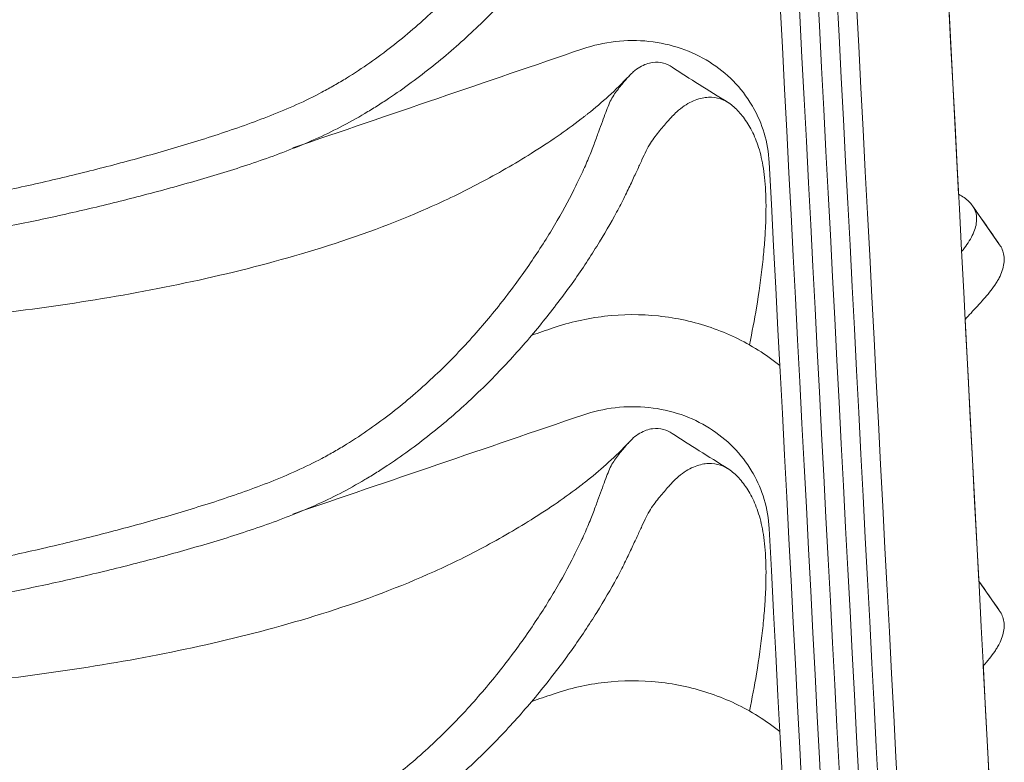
# Model space of a CAD drawing. Header units: centimetres. Extents: x -28 to 145, y -313 to 96.
# Tile 20 of 64: x 12 to 25, y -126 to -117. Entities that reach past the tile are written whole.
import ezdxf

# ---------------------------------------------------------------- set-up
doc = ezdxf.new("R2010")
doc.units = ezdxf.units.CM
doc.layers.add('Main lines', color=7, linetype='Continuous', lineweight=13, true_color=0x000000)
doc.layers.add('Predefinito', color=7, linetype='Continuous', true_color=0x000000)

# ---------------------------------------------------------------- blocks, each defined once
blk = doc.blocks.new('CB-298_Petal_Stacked_2D_Front')
at = {"layer": 'Main lines'}
for p, q in [((24.535, 79.717), (24.385, 82.585)), ((24.535, 79.717), (24.385, 82.585)), ((25.07, 79.059), (24.716, 79.566)), ((25.07, 79.059), (24.716, 79.566)), ((25.086, 69.172), (24.856, 73.569)), ((25.086, 69.172), (24.856, 73.569))]:
    blk.add_line(p, q, dxfattribs=at)
blk.add_lwpolyline([(25.07, 74.286), (24.798, 74.675), (24.62, 78.084)], dxfattribs=at)
blk.add_lwpolyline([(25.07, 74.286), (24.798, 74.675), (24.62, 78.084)], dxfattribs=at)
for points in [[(23.263, 104.057), (23.871, 92.429), (24.478, 80.8), (25.086, 69.172)], [(23.888, 69.109), (23.28, 80.738), (22.672, 92.366), (22.065, 103.995)], [(23.888, 64.337), (23.28, 75.965), (22.672, 87.593), (22.065, 99.222)], [(23.888, 59.564), (23.28, 71.192), (22.672, 82.821), (22.065, 94.449)], [(23.888, 54.791), (23.28, 66.419), (22.672, 78.048), (22.065, 89.676)], [(23.888, 50.018), (23.28, 61.647), (22.672, 73.275), (22.065, 84.903)], [(19.632, 81.611), (18.371, 81.181), (17.111, 80.751), (15.85, 80.32)], [(20.8, 81.372), (21.03, 81.222), (21.267, 81.072), (21.528, 80.912)], [(23.888, 45.245), (23.28, 56.874), (22.672, 68.502), (22.065, 80.131)], [(25.07, 79.059), (24.952, 79.228), (24.834, 79.397), (24.716, 79.566)], [(18.968, 77.88), (19.06, 77.911), (19.153, 77.943), (19.245, 77.974)], [(20.46, 76.94), (20.46, 76.94), (20.46, 76.94), (20.46, 76.94)], [(19.632, 76.838), (18.371, 76.408), (17.111, 75.978), (15.85, 75.548)], [(20.8, 76.6), (21.03, 76.45), (21.267, 76.299), (21.528, 76.139)], [(23.888, 40.472), (23.28, 52.101), (22.672, 63.729), (22.065, 75.358)], [(25.07, 74.286), (24.979, 74.416), (24.889, 74.545), (24.798, 74.675)], [(18.968, 73.107), (19.061, 73.138), (19.153, 73.17), (19.245, 73.201)]]:
    blk.add_open_spline(points, degree=3, dxfattribs=at)
for points, knots in [([(0, 78.661), (0.49, 78.66), (0.98, 78.669), (1.957, 78.706), (2.446, 78.733), (3.178, 78.778), (3.422, 78.793), (3.91, 78.824), (4.155, 78.839), (4.887, 78.885), (5.375, 78.916), (6.107, 78.968), (6.351, 78.987), (6.839, 79.026), (7.083, 79.048), (7.814, 79.116), (8.3, 79.168), (9.271, 79.287), (9.756, 79.353), (10.481, 79.465), (10.722, 79.505), (11.204, 79.589), (11.445, 79.633), (11.925, 79.728), (12.165, 79.778), (12.643, 79.884), (12.88, 79.94), (13.354, 80.057), (13.59, 80.119), (14.06, 80.248), (14.294, 80.315), (14.76, 80.457), (14.992, 80.533), (15.45, 80.696), (15.678, 80.784), (16.012, 80.935), (16.123, 80.989), (16.286, 81.076), (16.34, 81.106), (16.447, 81.167), (16.5, 81.198), (16.76, 81.359), (16.956, 81.497), (17.329, 81.788), (17.507, 81.941), (17.761, 82.178), (17.844, 82.259), (18.005, 82.423), (18.083, 82.506), (18.309, 82.755), (18.45, 82.923), (18.713, 83.259), (18.836, 83.427), (19.007, 83.677), (19.062, 83.76), (19.167, 83.925), (19.217, 84.006), (19.359, 84.246), (19.443, 84.4), (19.554, 84.619), (19.588, 84.691), (19.636, 84.794), (19.652, 84.828), (19.681, 84.895), (19.695, 84.928), (19.735, 85.023), (19.759, 85.084), (19.801, 85.197), (19.82, 85.25), (19.856, 85.349), (19.873, 85.395), (19.904, 85.479), (19.919, 85.518), (19.946, 85.592), (19.959, 85.626), (19.985, 85.688), (19.999, 85.716), (20.029, 85.768), (20.044, 85.792), (20.077, 85.837), (20.093, 85.859), (20.142, 85.921), (20.174, 85.96), (20.217, 86.009), (20.229, 86.023), (20.241, 86.036)], [322.610066, 322.610066, 322.610066, 322.610066, 337.38222, 337.38222, 352.154375, 352.154375, 359.540452, 359.540452, 366.926529, 366.926529, 381.698684, 381.698684, 389.084761, 389.084761, 396.470839, 396.470839, 411.242993, 411.242993, 426.015148, 426.015148, 433.401225, 433.401225, 440.787302, 440.787302, 448.173379, 448.173379, 455.559457, 455.559457, 462.945534, 462.945534, 470.331611, 470.331611, 477.717688, 477.717688, 485.103766, 485.103766, 488.796804, 488.796804, 490.643324, 490.643324, 492.489843, 492.489843, 499.87592, 499.87592, 507.261997, 507.261997, 510.955036, 510.955036, 514.648075, 514.648075, 522.034152, 522.034152, 529.420229, 529.420229, 533.113268, 533.113268, 536.806306, 536.806306, 544.192384, 544.192384, 547.885422, 547.885422, 549.731942, 549.731942, 551.578461, 551.578461, 555.2715, 555.2715, 558.964538, 558.964538, 562.657577, 562.657577, 566.350616, 566.350616, 570.043654, 570.043654, 573.736693, 573.736693, 577.429731, 577.429731, 581.12277, 581.12277, 588.508847, 588.508847, 591.578861, 591.578861, 591.578861, 591.578861]), ([(0, 78.285), (0.486, 78.284), (0.971, 78.294), (1.941, 78.328), (2.426, 78.35), (3.152, 78.387), (3.395, 78.4), (3.879, 78.426), (4.121, 78.44), (4.605, 78.467), (4.848, 78.48), (5.332, 78.508), (5.574, 78.523), (6.058, 78.553), (6.3, 78.569), (6.784, 78.604), (7.026, 78.623), (7.752, 78.684), (8.235, 78.73), (9.199, 78.837), (9.681, 78.897), (10.401, 79), (10.641, 79.036), (11.119, 79.113), (11.359, 79.153), (11.836, 79.24), (12.075, 79.286), (12.551, 79.383), (12.788, 79.434), (13.26, 79.542), (13.495, 79.599), (13.964, 79.719), (14.197, 79.781), (14.662, 79.912), (14.894, 79.98), (15.353, 80.128), (15.581, 80.207), (15.918, 80.338), (16.03, 80.384), (16.251, 80.483), (16.361, 80.535), (16.577, 80.647), (16.684, 80.706), (16.843, 80.801), (16.896, 80.833), (16.999, 80.898), (17.05, 80.931), (17.202, 81.031), (17.3, 81.101), (17.493, 81.242), (17.587, 81.314), (17.863, 81.536), (18.039, 81.69), (18.292, 81.928), (18.374, 82.008), (18.535, 82.171), (18.613, 82.254), (18.841, 82.502), (18.984, 82.668), (19.251, 82.999), (19.376, 83.164), (19.551, 83.409), (19.607, 83.49), (19.715, 83.652), (19.766, 83.732), (19.912, 83.966), (19.999, 84.116), (20.112, 84.325), (20.147, 84.392), (20.194, 84.489), (20.209, 84.52), (20.239, 84.581), (20.253, 84.611), (20.293, 84.697), (20.318, 84.751), (20.364, 84.849), (20.385, 84.894), (20.423, 84.978), (20.441, 85.017), (20.478, 85.091), (20.497, 85.125), (20.535, 85.186), (20.555, 85.214), (20.596, 85.268), (20.617, 85.293), (20.678, 85.368), (20.717, 85.413), (20.769, 85.473), (20.785, 85.49), (20.8, 85.505)], [470.567293, 470.567293, 470.567293, 470.567293, 485.272521, 485.272521, 499.977749, 499.977749, 507.330363, 507.330363, 514.682977, 514.682977, 522.035591, 522.035591, 529.388205, 529.388205, 536.740819, 536.740819, 544.093433, 544.093433, 558.798661, 558.798661, 573.503888, 573.503888, 580.856502, 580.856502, 588.209116, 588.209116, 595.56173, 595.56173, 602.914344, 602.914344, 610.266958, 610.266958, 617.619572, 617.619572, 624.972186, 624.972186, 632.3248, 632.3248, 636.001107, 636.001107, 639.677414, 639.677414, 643.353721, 643.353721, 645.191874, 645.191874, 647.030028, 647.030028, 650.706335, 650.706335, 654.382642, 654.382642, 661.735256, 661.735256, 665.411563, 665.411563, 669.08787, 669.08787, 676.440484, 676.440484, 683.793098, 683.793098, 687.469405, 687.469405, 691.145712, 691.145712, 698.498326, 698.498326, 702.174633, 702.174633, 704.012786, 704.012786, 705.85094, 705.85094, 709.527247, 709.527247, 713.203554, 713.203554, 716.879861, 716.879861, 720.556167, 720.556167, 724.232474, 724.232474, 727.908781, 727.908781, 735.261395, 735.261395, 738.446643, 738.446643, 738.446643, 738.446643]), ([(22.065, 80.131), (22.058, 80.261), (22.036, 80.389), (21.999, 80.513), (21.964, 80.63), (21.916, 80.743), (21.855, 80.849), (21.85, 80.858), (21.845, 80.867), (21.84, 80.876), (21.772, 80.99), (21.689, 81.097), (21.595, 81.193), (21.502, 81.286), (21.398, 81.37), (21.284, 81.441), (21.17, 81.512), (21.046, 81.571), (20.916, 81.616), (20.781, 81.663), (20.64, 81.694), (20.496, 81.709), (20.351, 81.725), (20.203, 81.724), (20.056, 81.707), (19.912, 81.69), (19.77, 81.658), (19.632, 81.611)], [92.074453, 92.074453, 92.074453, 92.074453, 92.506662, 92.506662, 92.506662, 92.915154, 92.915154, 92.915154, 92.950068, 92.950068, 92.950068, 93.394051, 93.394051, 93.394051, 93.827255, 93.827255, 93.827255, 94.261583, 94.261583, 94.261583, 94.708811, 94.708811, 94.708811, 95.157101, 95.157101, 95.157101, 95.59429, 95.59429, 95.59429, 95.59429]), ([(20.241, 81.263), (20.259, 81.281), (20.275, 81.297), (20.321, 81.337), (20.35, 81.358), (20.406, 81.391), (20.434, 81.404), (20.489, 81.424), (20.515, 81.43), (20.593, 81.442), (20.641, 81.438), (20.727, 81.414), (20.764, 81.396), (20.8, 81.372)], [591.578861, 591.578861, 591.578861, 591.578861, 595.894925, 595.894925, 603.281002, 603.281002, 610.667079, 610.667079, 618.053156, 618.053156, 632.825311, 632.825311, 645.232677, 645.232677, 645.232677, 645.232677]), ([(0, 73.888), (0.49, 73.887), (0.98, 73.896), (1.957, 73.933), (2.446, 73.961), (3.178, 74.005), (3.422, 74.021), (3.91, 74.051), (4.155, 74.066), (4.887, 74.112), (5.375, 74.143), (6.107, 74.195), (6.351, 74.214), (6.839, 74.254), (7.083, 74.275), (7.814, 74.344), (8.3, 74.395), (9.271, 74.514), (9.756, 74.58), (10.481, 74.693), (10.722, 74.732), (11.204, 74.816), (11.445, 74.861), (11.925, 74.955), (12.165, 75.005), (12.643, 75.111), (12.88, 75.167), (13.354, 75.285), (13.59, 75.346), (14.06, 75.475), (14.294, 75.542), (14.76, 75.685), (14.992, 75.76), (15.45, 75.923), (15.678, 76.011), (16.012, 76.163), (16.123, 76.216), (16.286, 76.303), (16.34, 76.333), (16.447, 76.394), (16.5, 76.426), (16.76, 76.586), (16.956, 76.724), (17.329, 77.015), (17.507, 77.168), (17.761, 77.406), (17.844, 77.486), (18.005, 77.65), (18.083, 77.733), (18.309, 77.983), (18.45, 78.15), (18.713, 78.486), (18.836, 78.654), (19.007, 78.904), (19.062, 78.987), (19.167, 79.152), (19.217, 79.233), (19.359, 79.473), (19.443, 79.627), (19.554, 79.847), (19.588, 79.918), (19.636, 80.021), (19.652, 80.055), (19.681, 80.122), (19.695, 80.155), (19.735, 80.25), (19.759, 80.311), (19.801, 80.424), (19.82, 80.477), (19.856, 80.576), (19.873, 80.622), (19.904, 80.707), (19.919, 80.746), (19.946, 80.819), (19.959, 80.853), (19.985, 80.915), (19.999, 80.943), (20.029, 80.995), (20.044, 81.019), (20.077, 81.064), (20.093, 81.086), (20.142, 81.148), (20.174, 81.187), (20.217, 81.236), (20.229, 81.25), (20.241, 81.263)], [322.610066, 322.610066, 322.610066, 322.610066, 337.38222, 337.38222, 352.154375, 352.154375, 359.540452, 359.540452, 366.926529, 366.926529, 381.698684, 381.698684, 389.084761, 389.084761, 396.470839, 396.470839, 411.242993, 411.242993, 426.015148, 426.015148, 433.401225, 433.401225, 440.787302, 440.787302, 448.173379, 448.173379, 455.559457, 455.559457, 462.945534, 462.945534, 470.331611, 470.331611, 477.717688, 477.717688, 485.103766, 485.103766, 488.796804, 488.796804, 490.643324, 490.643324, 492.489843, 492.489843, 499.87592, 499.87592, 507.261997, 507.261997, 510.955036, 510.955036, 514.648075, 514.648075, 522.034152, 522.034152, 529.420229, 529.420229, 533.113268, 533.113268, 536.806306, 536.806306, 544.192384, 544.192384, 547.885422, 547.885422, 549.731942, 549.731942, 551.578461, 551.578461, 555.2715, 555.2715, 558.964538, 558.964538, 562.657577, 562.657577, 566.350616, 566.350616, 570.043654, 570.043654, 573.736693, 573.736693, 577.429731, 577.429731, 581.12277, 581.12277, 588.508847, 588.508847, 591.578861, 591.578861, 591.578861, 591.578861]), ([(20.241, 81.262), (20.049, 81.06), (19.892, 80.92), (19.696, 80.763), (19.686, 80.755), (19.676, 80.747), (19.649, 80.726), (19.631, 80.712), (19.613, 80.698), (19.405, 80.538), (19.199, 80.398), (18.96, 80.248), (18.748, 80.115), (18.515, 79.981), (18.07, 79.746), (17.844, 79.637), (17.614, 79.536), (17.162, 79.336), (16.699, 79.167), (16.227, 79.02), (15.759, 78.874), (15.286, 78.748), (14.808, 78.639), (13.853, 78.42), (12.883, 78.266), (11.909, 78.152), (11.684, 78.126), (11.458, 78.101), (11.231, 78.079), (10.477, 78.005), (9.719, 77.952), (8.962, 77.913), (7.967, 77.863), (6.984, 77.839), (5.988, 77.83), (5.49, 77.826), (4.992, 77.825), (4.495, 77.825), (3.997, 77.826), (3.498, 77.83), (3, 77.836), (2.5, 77.842), (2.001, 77.849), (1.501, 77.855), (1.001, 77.861), (0.501, 77.868), (0, 77.868)], [-21.334745, -21.334745, -21.334745, -21.334745, -20.539842, -20.539842, -20.539842, -20.498373, -20.498373, -20.424135, -20.424135, -20.424135, -19.598631, -19.598631, -19.598631, -18.834779, -18.834779, -18.071679, -18.071679, -18.071679, -16.589979, -16.589979, -16.589979, -15.117521, -15.117521, -15.117521, -12.172531, -12.172531, -12.172531, -11.489667, -11.489667, -11.489667, -9.211857, -9.211857, -9.211857, -6.234192, -6.234192, -6.234192, -4.738971, -4.738971, -4.738971, -3.242263, -3.242263, -3.242263, -1.743138, -1.743138, -1.743138, -0.240844, -0.240844, -0.240844, -0.240844]), ([(20.8, 80.733), (20.819, 80.753), (20.839, 80.772), (20.891, 80.82), (20.924, 80.845), (20.989, 80.889), (21.022, 80.907), (21.084, 80.937), (21.115, 80.949), (21.204, 80.976), (21.26, 80.983), (21.367, 80.977), (21.418, 80.965), (21.488, 80.935), (21.508, 80.924), (21.528, 80.912)], [738.446643, 738.446643, 738.446643, 738.446643, 742.614009, 742.614009, 749.966623, 749.966623, 757.319237, 757.319237, 764.671851, 764.671851, 779.377079, 779.377079, 794.082307, 794.082307, 800.484859, 800.484859, 800.484859, 800.484859]), ([(21.528, 80.912), (21.531, 80.91), (21.534, 80.908), (21.56, 80.891), (21.582, 80.874), (21.648, 80.817), (21.689, 80.771), (21.767, 80.667), (21.804, 80.609), (21.871, 80.478), (21.901, 80.406), (21.952, 80.244), (21.973, 80.154), (22.004, 79.952), (22.015, 79.839), (22.025, 79.587), (22.023, 79.448), (22.013, 79.22), (22.008, 79.141), (21.995, 78.977), (21.987, 78.891), (21.958, 78.625), (21.932, 78.436), (21.872, 78.082), (21.842, 77.921), (21.806, 77.753)], [800.484859, 800.484859, 800.484859, 800.484859, 801.434921, 801.434921, 808.787535, 808.787535, 823.492763, 823.492763, 838.197991, 838.197991, 852.903219, 852.903219, 867.608447, 867.608447, 882.313674, 882.313674, 897.018902, 897.018902, 904.371516, 904.371516, 911.72413, 911.72413, 926.429358, 926.429358, 937.83915, 937.83915, 937.83915, 937.83915]), ([(0, 73.512), (0.486, 73.511), (0.971, 73.521), (1.941, 73.555), (2.426, 73.578), (3.152, 73.614), (3.395, 73.627), (3.879, 73.653), (4.121, 73.667), (4.605, 73.694), (4.848, 73.708), (5.332, 73.736), (5.574, 73.75), (6.058, 73.78), (6.3, 73.796), (6.784, 73.831), (7.026, 73.85), (7.752, 73.911), (8.235, 73.957), (9.199, 74.064), (9.681, 74.125), (10.401, 74.227), (10.641, 74.263), (11.119, 74.34), (11.359, 74.38), (11.836, 74.467), (12.075, 74.513), (12.551, 74.61), (12.788, 74.661), (13.26, 74.77), (13.495, 74.827), (13.964, 74.946), (14.197, 75.008), (14.662, 75.139), (14.894, 75.207), (15.353, 75.355), (15.581, 75.434), (15.918, 75.566), (16.03, 75.612), (16.251, 75.71), (16.361, 75.762), (16.577, 75.874), (16.684, 75.934), (16.843, 76.028), (16.896, 76.06), (16.999, 76.125), (17.05, 76.158), (17.202, 76.259), (17.3, 76.328), (17.493, 76.469), (17.587, 76.541), (17.863, 76.763), (18.039, 76.917), (18.292, 77.155), (18.374, 77.235), (18.535, 77.399), (18.613, 77.481), (18.841, 77.729), (18.984, 77.895), (19.251, 78.226), (19.376, 78.391), (19.551, 78.636), (19.607, 78.717), (19.715, 78.879), (19.766, 78.959), (19.912, 79.193), (19.999, 79.343), (20.112, 79.552), (20.147, 79.619), (20.194, 79.716), (20.209, 79.747), (20.239, 79.808), (20.253, 79.838), (20.293, 79.925), (20.318, 79.978), (20.364, 80.076), (20.385, 80.121), (20.423, 80.205), (20.441, 80.244), (20.478, 80.318), (20.497, 80.352), (20.535, 80.413), (20.555, 80.441), (20.596, 80.495), (20.617, 80.521), (20.678, 80.595), (20.717, 80.641), (20.769, 80.7), (20.785, 80.717), (20.8, 80.733)], [470.567293, 470.567293, 470.567293, 470.567293, 485.272521, 485.272521, 499.977749, 499.977749, 507.330363, 507.330363, 514.682977, 514.682977, 522.035591, 522.035591, 529.388205, 529.388205, 536.740819, 536.740819, 544.093433, 544.093433, 558.798661, 558.798661, 573.503888, 573.503888, 580.856502, 580.856502, 588.209116, 588.209116, 595.56173, 595.56173, 602.914344, 602.914344, 610.266958, 610.266958, 617.619572, 617.619572, 624.972186, 624.972186, 632.3248, 632.3248, 636.001107, 636.001107, 639.677414, 639.677414, 643.353721, 643.353721, 645.191874, 645.191874, 647.030028, 647.030028, 650.706335, 650.706335, 654.382642, 654.382642, 661.735256, 661.735256, 665.411563, 665.411563, 669.08787, 669.08787, 676.440484, 676.440484, 683.793098, 683.793098, 687.469405, 687.469405, 691.145712, 691.145712, 698.498326, 698.498326, 702.174633, 702.174633, 704.012786, 704.012786, 705.85094, 705.85094, 709.527247, 709.527247, 713.203554, 713.203554, 716.879861, 716.879861, 720.556167, 720.556167, 724.232474, 724.232474, 727.908781, 727.908781, 735.261395, 735.261395, 738.446643, 738.446643, 738.446643, 738.446643]), ([(24.716, 79.566), (24.702, 79.586), (24.685, 79.605), (24.649, 79.64), (24.628, 79.657), (24.584, 79.688), (24.56, 79.703), (24.535, 79.717)], [42.921811, 42.921811, 42.921811, 42.921811, 44.150995, 44.150995, 45.412452, 45.412452, 46.743827, 46.743827, 46.743827, 46.743827]), ([(24.716, 79.566), (24.702, 79.586), (24.685, 79.605), (24.649, 79.64), (24.628, 79.657), (24.584, 79.688), (24.56, 79.703), (24.535, 79.717)], [1392.65234, 1392.65234, 1392.65234, 1392.65234, 1393.881524, 1393.881524, 1395.142981, 1395.142981, 1396.474356, 1396.474356, 1396.474356, 1396.474356]), ([(24.716, 79.566), (24.702, 79.586), (24.685, 79.605), (24.649, 79.64), (24.628, 79.657), (24.584, 79.688), (24.56, 79.703), (24.535, 79.717)], [1392.65234, 1392.65234, 1392.65234, 1392.65234, 1393.881524, 1393.881524, 1395.142981, 1395.142981, 1396.474356, 1396.474356, 1396.474356, 1396.474356]), ([(24.574, 78.971), (24.599, 79.001), (24.622, 79.031), (24.665, 79.093), (24.685, 79.124), (24.718, 79.186), (24.732, 79.217), (24.754, 79.278), (24.761, 79.308), (24.77, 79.367), (24.771, 79.394), (24.766, 79.448), (24.761, 79.474), (24.743, 79.522), (24.731, 79.544), (24.717, 79.565), (24.716, 79.566), (24.716, 79.566)], [34.08324, 34.08324, 34.08324, 34.08324, 35.320796, 35.320796, 36.582253, 36.582253, 37.84371, 37.84371, 39.105167, 39.105167, 40.366624, 40.366624, 41.628081, 41.628081, 42.889538, 42.889538, 42.921811, 42.921811, 42.921811, 42.921811]), ([(24.62, 78.084), (24.645, 78.112), (24.671, 78.14), (24.724, 78.198), (24.752, 78.228), (24.835, 78.318), (24.889, 78.377), (24.962, 78.469), (24.985, 78.5), (25.017, 78.547), (25.027, 78.563), (25.046, 78.595), (25.056, 78.611), (25.081, 78.659), (25.094, 78.69), (25.115, 78.752), (25.122, 78.783), (25.13, 78.843), (25.131, 78.871), (25.126, 78.926), (25.12, 78.952), (25.103, 79.001), (25.092, 79.024), (25.076, 79.05), (25.073, 79.055), (25.07, 79.059)], [-53.395841, -53.395841, -53.395841, -53.395841, -52.213353, -52.213353, -50.939857, -50.939857, -48.392864, -48.392864, -47.119368, -47.119368, -46.482619, -46.482619, -45.845871, -45.845871, -44.572375, -44.572375, -43.298878, -43.298878, -42.025382, -42.025382, -40.751885, -40.751885, -39.478389, -39.478389, -39.221961, -39.221961, -39.221961, -39.221961]), ([(24.62, 78.084), (24.645, 78.112), (24.671, 78.14), (24.724, 78.198), (24.752, 78.228), (24.835, 78.318), (24.889, 78.377), (24.962, 78.469), (24.985, 78.5), (25.017, 78.547), (25.027, 78.563), (25.046, 78.595), (25.056, 78.611), (25.081, 78.659), (25.094, 78.69), (25.115, 78.752), (25.122, 78.783), (25.13, 78.843), (25.131, 78.871), (25.126, 78.926), (25.12, 78.952), (25.103, 79.001), (25.092, 79.024), (25.076, 79.05), (25.073, 79.055), (25.07, 79.059)], [1377.706879, 1377.706879, 1377.706879, 1377.706879, 1378.889367, 1378.889367, 1380.162863, 1380.162863, 1382.709856, 1382.709856, 1383.983353, 1383.983353, 1384.620101, 1384.620101, 1385.256849, 1385.256849, 1386.530346, 1386.530346, 1387.803842, 1387.803842, 1389.077338, 1389.077338, 1390.350835, 1390.350835, 1391.624331, 1391.624331, 1391.88076, 1391.88076, 1391.88076, 1391.88076]), ([(24.62, 78.084), (24.645, 78.112), (24.671, 78.14), (24.724, 78.198), (24.752, 78.228), (24.835, 78.318), (24.889, 78.377), (24.962, 78.469), (24.985, 78.5), (25.017, 78.547), (25.027, 78.563), (25.046, 78.595), (25.056, 78.611), (25.081, 78.659), (25.094, 78.69), (25.115, 78.752), (25.122, 78.783), (25.13, 78.843), (25.131, 78.871), (25.126, 78.926), (25.12, 78.952), (25.103, 79.001), (25.092, 79.024), (25.076, 79.05), (25.073, 79.055), (25.07, 79.059)], [1377.706879, 1377.706879, 1377.706879, 1377.706879, 1378.889367, 1378.889367, 1380.162863, 1380.162863, 1382.709856, 1382.709856, 1383.983353, 1383.983353, 1384.620101, 1384.620101, 1385.256849, 1385.256849, 1386.530346, 1386.530346, 1387.803842, 1387.803842, 1389.077338, 1389.077338, 1390.350835, 1390.350835, 1391.624331, 1391.624331, 1391.88076, 1391.88076, 1391.88076, 1391.88076]), ([(19.245, 77.974), (19.463, 78.048), (19.689, 78.1), (19.917, 78.126), (20.152, 78.153), (20.389, 78.155), (20.622, 78.13), (20.856, 78.105), (21.086, 78.054), (21.307, 77.978), (21.523, 77.904), (21.729, 77.805), (21.921, 77.685), (22.019, 77.624), (22.113, 77.557), (22.203, 77.485)], [3.997716, 3.997716, 3.997716, 3.997716, 4.690167, 4.690167, 4.690167, 5.402307, 5.402307, 5.402307, 6.116269, 6.116269, 6.116269, 6.81371, 6.81371, 6.81371, 7.170955, 7.170955, 7.170955, 7.170955]), ([(22.065, 75.358), (22.058, 75.488), (22.036, 75.617), (21.999, 75.74), (21.964, 75.857), (21.916, 75.97), (21.855, 76.076), (21.85, 76.085), (21.845, 76.094), (21.84, 76.103), (21.772, 76.218), (21.689, 76.324), (21.595, 76.42), (21.502, 76.513), (21.398, 76.597), (21.284, 76.668), (21.17, 76.74), (21.046, 76.799), (20.916, 76.844), (20.781, 76.89), (20.64, 76.921), (20.496, 76.937), (20.351, 76.952), (20.203, 76.951), (20.056, 76.934), (19.912, 76.917), (19.77, 76.885), (19.632, 76.838)], [92.074453, 92.074453, 92.074453, 92.074453, 92.506662, 92.506662, 92.506662, 92.915154, 92.915154, 92.915154, 92.950068, 92.950068, 92.950068, 93.394051, 93.394051, 93.394051, 93.827255, 93.827255, 93.827255, 94.261583, 94.261583, 94.261583, 94.708811, 94.708811, 94.708811, 95.157101, 95.157101, 95.157101, 95.59429, 95.59429, 95.59429, 95.59429]), ([(20.241, 76.49), (20.259, 76.508), (20.275, 76.525), (20.321, 76.565), (20.35, 76.585), (20.406, 76.618), (20.434, 76.631), (20.489, 76.651), (20.515, 76.657), (20.593, 76.669), (20.641, 76.665), (20.727, 76.641), (20.764, 76.623), (20.8, 76.6)], [591.578861, 591.578861, 591.578861, 591.578861, 595.894925, 595.894925, 603.281002, 603.281002, 610.667079, 610.667079, 618.053156, 618.053156, 632.825311, 632.825311, 645.232677, 645.232677, 645.232677, 645.232677]), ([(0, 69.115), (0.49, 69.114), (0.98, 69.123), (1.957, 69.16), (2.446, 69.188), (3.178, 69.232), (3.422, 69.248), (3.91, 69.278), (4.155, 69.294), (4.887, 69.34), (5.375, 69.371), (6.107, 69.423), (6.351, 69.441), (6.839, 69.481), (7.083, 69.502), (7.814, 69.571), (8.3, 69.622), (9.271, 69.741), (9.756, 69.807), (10.481, 69.92), (10.722, 69.959), (11.204, 70.043), (11.445, 70.088), (11.925, 70.182), (12.165, 70.232), (12.643, 70.338), (12.88, 70.394), (13.354, 70.512), (13.59, 70.573), (14.06, 70.702), (14.294, 70.77), (14.76, 70.912), (14.992, 70.987), (15.45, 71.15), (15.678, 71.238), (16.012, 71.39), (16.123, 71.443), (16.286, 71.53), (16.34, 71.56), (16.447, 71.621), (16.5, 71.653), (16.76, 71.813), (16.956, 71.952), (17.329, 72.243), (17.507, 72.395), (17.761, 72.633), (17.844, 72.713), (18.005, 72.877), (18.083, 72.96), (18.309, 73.21), (18.45, 73.377), (18.713, 73.713), (18.836, 73.881), (19.007, 74.131), (19.062, 74.214), (19.167, 74.379), (19.217, 74.461), (19.359, 74.7), (19.443, 74.854), (19.554, 75.074), (19.588, 75.145), (19.636, 75.249), (19.652, 75.283), (19.681, 75.349), (19.695, 75.382), (19.735, 75.478), (19.759, 75.538), (19.801, 75.651), (19.82, 75.704), (19.856, 75.803), (19.873, 75.849), (19.904, 75.934), (19.919, 75.973), (19.946, 76.046), (19.959, 76.08), (19.985, 76.143), (19.999, 76.171), (20.029, 76.222), (20.044, 76.246), (20.077, 76.292), (20.093, 76.313), (20.142, 76.376), (20.174, 76.414), (20.217, 76.463), (20.229, 76.477), (20.241, 76.49)], [322.610066, 322.610066, 322.610066, 322.610066, 337.38222, 337.38222, 352.154375, 352.154375, 359.540452, 359.540452, 366.926529, 366.926529, 381.698684, 381.698684, 389.084761, 389.084761, 396.470839, 396.470839, 411.242993, 411.242993, 426.015148, 426.015148, 433.401225, 433.401225, 440.787302, 440.787302, 448.173379, 448.173379, 455.559457, 455.559457, 462.945534, 462.945534, 470.331611, 470.331611, 477.717688, 477.717688, 485.103766, 485.103766, 488.796804, 488.796804, 490.643324, 490.643324, 492.489843, 492.489843, 499.87592, 499.87592, 507.261997, 507.261997, 510.955036, 510.955036, 514.648075, 514.648075, 522.034152, 522.034152, 529.420229, 529.420229, 533.113268, 533.113268, 536.806306, 536.806306, 544.192384, 544.192384, 547.885422, 547.885422, 549.731942, 549.731942, 551.578461, 551.578461, 555.2715, 555.2715, 558.964538, 558.964538, 562.657577, 562.657577, 566.350616, 566.350616, 570.043654, 570.043654, 573.736693, 573.736693, 577.429731, 577.429731, 581.12277, 581.12277, 588.508847, 588.508847, 591.578861, 591.578861, 591.578861, 591.578861]), ([(20.241, 76.489), (20.049, 76.287), (19.892, 76.147), (19.696, 75.99), (19.686, 75.982), (19.676, 75.975), (19.649, 75.953), (19.631, 75.939), (19.613, 75.925), (19.405, 75.765), (19.199, 75.625), (18.96, 75.475), (18.748, 75.342), (18.515, 75.208), (18.07, 74.973), (17.844, 74.864), (17.614, 74.763), (17.162, 74.563), (16.699, 74.395), (16.227, 74.247), (15.759, 74.101), (15.286, 73.976), (14.808, 73.866), (13.853, 73.647), (12.883, 73.493), (11.909, 73.379), (11.684, 73.353), (11.458, 73.329), (11.231, 73.306), (10.477, 73.232), (9.719, 73.179), (8.962, 73.141), (7.967, 73.091), (6.984, 73.066), (5.988, 73.057), (5.49, 73.053), (4.992, 73.052), (4.495, 73.052), (3.997, 73.053), (3.498, 73.057), (3, 73.063), (2.5, 73.07), (2.001, 73.076), (1.501, 73.082), (1.001, 73.088), (0.501, 73.095), (0, 73.095)], [-21.334745, -21.334745, -21.334745, -21.334745, -20.539842, -20.539842, -20.539842, -20.498373, -20.498373, -20.424135, -20.424135, -20.424135, -19.598631, -19.598631, -19.598631, -18.834779, -18.834779, -18.071679, -18.071679, -18.071679, -16.589979, -16.589979, -16.589979, -15.117521, -15.117521, -15.117521, -12.172531, -12.172531, -12.172531, -11.489667, -11.489667, -11.489667, -9.211857, -9.211857, -9.211857, -6.234192, -6.234192, -6.234192, -4.738971, -4.738971, -4.738971, -3.242263, -3.242263, -3.242263, -1.743138, -1.743138, -1.743138, -0.240844, -0.240844, -0.240844, -0.240844]), ([(20.8, 75.96), (20.819, 75.981), (20.839, 76), (20.891, 76.047), (20.924, 76.073), (20.989, 76.116), (21.022, 76.134), (21.084, 76.164), (21.115, 76.176), (21.204, 76.203), (21.26, 76.21), (21.367, 76.204), (21.418, 76.192), (21.488, 76.162), (21.508, 76.151), (21.528, 76.139)], [738.446643, 738.446643, 738.446643, 738.446643, 742.614009, 742.614009, 749.966623, 749.966623, 757.319237, 757.319237, 764.671851, 764.671851, 779.377079, 779.377079, 794.082307, 794.082307, 800.484859, 800.484859, 800.484859, 800.484859]), ([(21.528, 76.139), (21.531, 76.137), (21.534, 76.135), (21.56, 76.118), (21.582, 76.101), (21.648, 76.044), (21.689, 75.999), (21.767, 75.894), (21.804, 75.836), (21.871, 75.705), (21.901, 75.633), (21.952, 75.471), (21.973, 75.381), (22.004, 75.179), (22.015, 75.066), (22.025, 74.814), (22.023, 74.675), (22.013, 74.447), (22.008, 74.368), (21.995, 74.204), (21.987, 74.118), (21.958, 73.852), (21.932, 73.664), (21.872, 73.309), (21.842, 73.148), (21.806, 72.981)], [800.484859, 800.484859, 800.484859, 800.484859, 801.434921, 801.434921, 808.787535, 808.787535, 823.492763, 823.492763, 838.197991, 838.197991, 852.903219, 852.903219, 867.608447, 867.608447, 882.313674, 882.313674, 897.018902, 897.018902, 904.371516, 904.371516, 911.72413, 911.72413, 926.429358, 926.429358, 937.83915, 937.83915, 937.83915, 937.83915]), ([(0, 68.739), (0.486, 68.739), (0.971, 68.748), (1.941, 68.782), (2.426, 68.805), (3.152, 68.842), (3.395, 68.854), (3.879, 68.881), (4.121, 68.894), (4.605, 68.921), (4.848, 68.935), (5.332, 68.963), (5.574, 68.977), (6.058, 69.007), (6.3, 69.023), (6.784, 69.058), (7.026, 69.077), (7.752, 69.138), (8.235, 69.185), (9.199, 69.292), (9.681, 69.352), (10.401, 69.454), (10.641, 69.49), (11.119, 69.567), (11.359, 69.608), (11.836, 69.694), (12.075, 69.74), (12.551, 69.837), (12.788, 69.888), (13.26, 69.997), (13.495, 70.054), (13.964, 70.173), (14.197, 70.235), (14.662, 70.366), (14.894, 70.435), (15.353, 70.582), (15.581, 70.661), (15.918, 70.793), (16.03, 70.839), (16.251, 70.937), (16.361, 70.99), (16.577, 71.101), (16.684, 71.161), (16.843, 71.255), (16.896, 71.287), (16.999, 71.352), (17.05, 71.385), (17.202, 71.486), (17.3, 71.555), (17.493, 71.696), (17.587, 71.769), (17.863, 71.99), (18.039, 72.144), (18.292, 72.382), (18.374, 72.463), (18.535, 72.626), (18.613, 72.708), (18.841, 72.956), (18.984, 73.122), (19.251, 73.453), (19.376, 73.618), (19.551, 73.863), (19.607, 73.945), (19.715, 74.106), (19.766, 74.186), (19.912, 74.421), (19.999, 74.57), (20.112, 74.779), (20.147, 74.847), (20.194, 74.943), (20.209, 74.974), (20.239, 75.035), (20.253, 75.065), (20.293, 75.152), (20.318, 75.205), (20.364, 75.303), (20.385, 75.348), (20.423, 75.432), (20.441, 75.472), (20.478, 75.545), (20.497, 75.579), (20.535, 75.64), (20.555, 75.668), (20.596, 75.722), (20.617, 75.748), (20.678, 75.822), (20.717, 75.868), (20.769, 75.927), (20.785, 75.944), (20.8, 75.96)], [470.567293, 470.567293, 470.567293, 470.567293, 485.272521, 485.272521, 499.977749, 499.977749, 507.330363, 507.330363, 514.682977, 514.682977, 522.035591, 522.035591, 529.388205, 529.388205, 536.740819, 536.740819, 544.093433, 544.093433, 558.798661, 558.798661, 573.503888, 573.503888, 580.856502, 580.856502, 588.209116, 588.209116, 595.56173, 595.56173, 602.914344, 602.914344, 610.266958, 610.266958, 617.619572, 617.619572, 624.972186, 624.972186, 632.3248, 632.3248, 636.001107, 636.001107, 639.677414, 639.677414, 643.353721, 643.353721, 645.191874, 645.191874, 647.030028, 647.030028, 650.706335, 650.706335, 654.382642, 654.382642, 661.735256, 661.735256, 665.411563, 665.411563, 669.08787, 669.08787, 676.440484, 676.440484, 683.793098, 683.793098, 687.469405, 687.469405, 691.145712, 691.145712, 698.498326, 698.498326, 702.174633, 702.174633, 704.012786, 704.012786, 705.85094, 705.85094, 709.527247, 709.527247, 713.203554, 713.203554, 716.879861, 716.879861, 720.556167, 720.556167, 724.232474, 724.232474, 727.908781, 727.908781, 735.261395, 735.261395, 738.446643, 738.446643, 738.446643, 738.446643]), ([(24.856, 73.569), (24.884, 73.601), (24.912, 73.633), (24.962, 73.696), (24.985, 73.727), (25.017, 73.774), (25.027, 73.79), (25.046, 73.822), (25.056, 73.838), (25.081, 73.886), (25.094, 73.918), (25.115, 73.98), (25.122, 74.011), (25.13, 74.07), (25.131, 74.098), (25.126, 74.153), (25.12, 74.179), (25.103, 74.229), (25.092, 74.252), (25.076, 74.278), (25.073, 74.282), (25.07, 74.286)], [-49.744753, -49.744753, -49.744753, -49.744753, -48.392864, -48.392864, -47.119368, -47.119368, -46.482619, -46.482619, -45.845871, -45.845871, -44.572375, -44.572375, -43.298878, -43.298878, -42.025382, -42.025382, -40.751885, -40.751885, -39.478389, -39.478389, -39.221961, -39.221961, -39.221961, -39.221961]), ([(24.856, 73.569), (24.884, 73.601), (24.912, 73.633), (24.962, 73.696), (24.985, 73.727), (25.017, 73.774), (25.027, 73.79), (25.046, 73.822), (25.056, 73.838), (25.081, 73.886), (25.094, 73.918), (25.115, 73.98), (25.122, 74.011), (25.13, 74.07), (25.131, 74.098), (25.126, 74.153), (25.12, 74.179), (25.103, 74.229), (25.092, 74.252), (25.076, 74.278), (25.073, 74.282), (25.07, 74.286)], [1362.988057, 1362.988057, 1362.988057, 1362.988057, 1364.339946, 1364.339946, 1365.613443, 1365.613443, 1366.250191, 1366.250191, 1366.886939, 1366.886939, 1368.160436, 1368.160436, 1369.433932, 1369.433932, 1370.707428, 1370.707428, 1371.980925, 1371.980925, 1373.254421, 1373.254421, 1373.51085, 1373.51085, 1373.51085, 1373.51085]), ([(24.856, 73.569), (24.884, 73.601), (24.912, 73.633), (24.962, 73.696), (24.985, 73.727), (25.017, 73.774), (25.027, 73.79), (25.046, 73.822), (25.056, 73.838), (25.081, 73.886), (25.094, 73.918), (25.115, 73.98), (25.122, 74.011), (25.13, 74.07), (25.131, 74.098), (25.126, 74.153), (25.12, 74.179), (25.103, 74.229), (25.092, 74.252), (25.076, 74.278), (25.073, 74.282), (25.07, 74.286)], [1362.988057, 1362.988057, 1362.988057, 1362.988057, 1364.339946, 1364.339946, 1365.613443, 1365.613443, 1366.250191, 1366.250191, 1366.886939, 1366.886939, 1368.160436, 1368.160436, 1369.433932, 1369.433932, 1370.707428, 1370.707428, 1371.980925, 1371.980925, 1373.254421, 1373.254421, 1373.51085, 1373.51085, 1373.51085, 1373.51085]), ([(19.245, 73.201), (19.463, 73.276), (19.689, 73.327), (19.917, 73.353), (20.152, 73.381), (20.389, 73.382), (20.622, 73.357), (20.856, 73.332), (21.086, 73.281), (21.307, 73.205), (21.523, 73.131), (21.729, 73.033), (21.921, 72.913), (22.019, 72.851), (22.113, 72.784), (22.203, 72.712)], [3.997716, 3.997716, 3.997716, 3.997716, 4.690167, 4.690167, 4.690167, 5.402307, 5.402307, 5.402307, 6.116269, 6.116269, 6.116269, 6.81371, 6.81371, 6.81371, 7.170955, 7.170955, 7.170955, 7.170955])]:
    blk.add_open_spline(points, degree=3, knots=knots, dxfattribs=at)

msp = doc.modelspace()

# ---------------------------------------------------------------- block references
at = {"layer": 'Predefinito'}
msp.add_blockref('CB-298_Petal_Stacked_2D_Front', (0, -198.658), dxfattribs=at)

doc.saveas('drawing.dxf')
